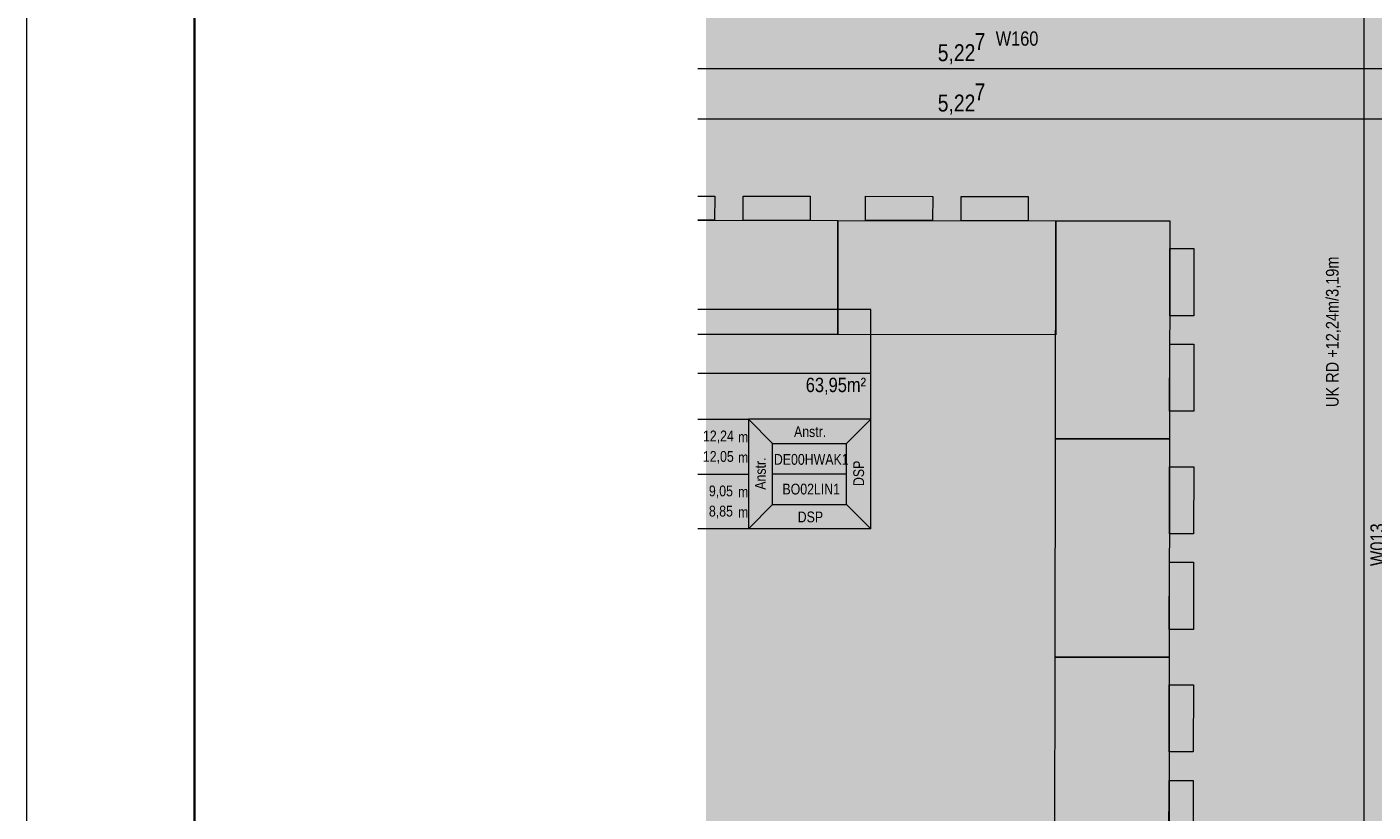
# Model space of a CAD drawing. Extents: x -620 to 300, y 62 to 1112.
# Tile 9 of 88: x -620 to -459, y 448 to 541. Entities that reach past the tile are written whole.
import ezdxf
from ezdxf.lldxf.tags import DXFTag

# ---------------------------------------------------------------- set-up
doc = ezdxf.new("R2010")
doc.units = 0
doc.layers.get('0').update_dxf_attribs({"lineweight": 13})
for name, color, linetype, lineweight, true_color in [('00_Beschriftung UZ', 3, 'Continuous', 13, 0x00ff00), ('30 -35 Decken- 1 Konstruktion-Träger- Stahlbeton', 7, 'grob-A06G9RP38I', 13, 0x33aa00), ('60- 61 allgemeine Ausstattung- 1 Möbel', 7, 'Continuous', 9, 0x00cccc), ('70 -75 Raumstempel- 1 Raumstempel', 1, 'Continuous', 50, 0xff0000), ('70 -76 Bemaßung- 2 Allgemein', 9, 'Continuous', 5, 0x808080), ('iwb_Layout BA_Markierung', 7, 'Continuous', 9, 0xbadcdc), ('iwb_Schraffur_Unterzug', 7, 'Continuous', 5, 0xffffcc)]:
    doc.layers.add(name, color=color, linetype=linetype, lineweight=lineweight, true_color=true_color)
doc.layers.add('70 -75 Raumstempel- 3 Wandstempel', color=7, linetype='Continuous', lineweight=50)
doc.layers.add('iwb_Plankopf Rahmen', color=7, linetype='Continuous', lineweight=35)
doc.styles.get("Standard").update_dxf_attribs({"font": 'ARIALN.TTF'})
tags = doc.linetypes.add('grob-A06G9RP38I', pattern=[14, 3, -8, 3]).pattern_tags.tags
tags[8:9] = [DXFTag(74, 4), DXFTag(75, 0), DXFTag(340, '0'), DXFTag(46, 0.0), DXFTag(50, 0.0), DXFTag(44, 0.0), DXFTag(45, 0.0)]
tags[6:7] = [DXFTag(74, 4), DXFTag(75, 0), DXFTag(340, '0'), DXFTag(46, 0.0), DXFTag(50, 0.0), DXFTag(44, 0.0), DXFTag(45, 0.0)]
tags[4:5] = [DXFTag(74, 4), DXFTag(75, 0), DXFTag(340, '0'), DXFTag(46, 0.0), DXFTag(50, 0.0), DXFTag(44, 0.0), DXFTag(45, 0.0)]

# ---------------------------------------------------------------- blocks, each defined once
blk = doc.blocks.new('Polygon-A06G9ROV8I')
at = {"color": 0, "linetype": 'ByBlock', "lineweight": -2, "ltscale": 0.13}
blk.add_solid([(-459.48, 86.61), (-538.63, 86.4), (-459.32, 1083.81), (-538.63, 1083.81)], dxfattribs=at)
blk = doc.blocks.new('Referenz-A06G9RP68I')
at = {"layer": '00_Beschriftung UZ', "color": 0, "lineweight": -2}
for points in [[(-462.82, 491.4), (-460.15, 492.73), (-462.82, 494.07)], [(-457.48, 491.4), (-460.15, 492.73), (-457.48, 494.07)]]:
    blk.add_solid(points, dxfattribs=at)
at = {"layer": '30 -35 Decken- 1 Konstruktion-Träger- Stahlbeton', "color": 0, "lineweight": -2}
blk.add_line((-460.15, 388.63), (-460.15, 605.63), dxfattribs=at)
at = {"layer": '60- 61 allgemeine Ausstattung- 1 Möbel', "color": 0, "linetype": 'Continuous', "lineweight": -2, "ltscale": 0.13}
for p, q in [((-539.61, 520.98), (-537.61, 520.97)), ((-537.61, 520.97), (-537.62, 518.09)), ((-534.23, 518.09), (-534.22, 520.97)), ((-534.22, 520.97), (-526.22, 520.96)), ((-526.22, 520.96), (-526.23, 518.08)), ((-519.62, 518.07), (-519.61, 520.95)), ((-519.61, 520.95), (-511.61, 520.94)), ((-511.61, 520.94), (-511.62, 518.06)), ((-508.23, 518.05), (-508.22, 520.93)), ((-508.22, 520.93), (-500.22, 520.92)), ((-500.22, 520.92), (-500.23, 518.04)), ((-539.61, 518.09), (-522.92, 518.07)), ((-537.62, 518.09), (-539.61, 518.09)), ((-526.23, 518.08), (-534.23, 518.09)), ((-522.92, 518.07), (-522.94, 504.47)), ((-522.94, 504.47), (-522.92, 518.07)), ((-522.92, 518.07), (-496.92, 518.03)), ((-511.62, 518.06), (-519.62, 518.07)), ((-500.23, 518.04), (-508.23, 518.05)), ((-496.96, 492.03), (-496.92, 518.03)), ((-496.92, 518.03), (-496.94, 504.43)), ((-496.92, 518.03), (-483.32, 518.02)), ((-483.32, 518.02), (-483.36, 492.02)), ((-483.34, 506.71), (-483.33, 514.71)), ((-483.33, 514.71), (-480.45, 514.71)), ((-480.45, 514.71), (-480.46, 506.71)), ((-480.46, 506.71), (-483.34, 506.71)), ((-522.94, 504.47), (-539.61, 504.49)), ((-496.94, 504.43), (-522.94, 504.47)), ((-483.35, 495.32), (-483.34, 503.32)), ((-483.34, 503.32), (-480.46, 503.32)), ((-480.46, 503.32), (-480.47, 495.32)), ((-480.47, 495.32), (-483.35, 495.32)), ((-496.99, 466.03), (-496.96, 492.03)), ((-483.36, 492.02), (-496.96, 492.03)), ((-496.96, 492.03), (-483.36, 492.02)), ((-483.36, 492.02), (-483.39, 466.02)), ((-483.37, 480.71), (-483.36, 488.71)), ((-483.36, 488.71), (-480.48, 488.71)), ((-480.48, 488.71), (-480.49, 480.71)), ((-480.49, 480.71), (-483.37, 480.71)), ((-483.39, 469.32), (-483.38, 477.32)), ((-483.38, 477.32), (-480.5, 477.32)), ((-480.5, 477.32), (-480.51, 469.32)), ((-480.51, 469.32), (-483.39, 469.32)), ((-497.03, 440.03), (-496.99, 466.03)), ((-496.99, 466.03), (-483.39, 466.02)), ((-483.39, 466.02), (-496.99, 466.03)), ((-483.39, 466.02), (-483.43, 440.02)), ((-483.41, 454.71), (-483.4, 462.71)), ((-483.4, 462.71), (-480.52, 462.71)), ((-480.52, 462.71), (-480.53, 454.71)), ((-480.53, 454.71), (-483.41, 454.71)), ((-483.43, 443.32), (-483.41, 451.32)), ((-483.41, 451.32), (-480.53, 451.32)), ((-480.53, 451.32), (-480.55, 443.32))]:
    blk.add_line(p, q, dxfattribs=at)
at = {"layer": '70 -75 Raumstempel- 1 Raumstempel', "color": 0, "lineweight": -2}
for p, q in [((-518.99, 507.44), (-539.61, 507.44)), ((-518.99, 481.3), (-518.99, 507.44)), ((-518.99, 499.84), (-539.61, 499.84)), ((-539.61, 494.37), (-533.59, 494.37)), ((-530.71, 491.47), (-533.59, 494.37)), ((-518.99, 494.37), (-533.59, 494.37)), ((-533.59, 494.37), (-533.59, 481.3)), ((-521.88, 491.47), (-518.99, 494.37)), ((-530.71, 484.19), (-530.71, 491.47)), ((-530.71, 491.47), (-521.88, 491.47)), ((-521.88, 484.19), (-521.88, 491.47)), ((-539.61, 487.83), (-533.59, 487.83)), ((-521.88, 487.83), (-530.71, 487.83)), ((-530.71, 484.19), (-533.59, 481.3)), ((-530.71, 484.19), (-521.88, 484.19)), ((-521.88, 484.19), (-518.99, 481.3)), ((-518.99, 481.3), (-539.61, 481.3))]:
    blk.add_line(p, q, dxfattribs=at)
at = {"layer": '70 -76 Bemaßung- 2 Allgemein', "color": 0, "linetype": 'Continuous', "lineweight": -2, "ltscale": 0.13}
for p, q in [((-457.07, 536.13), (-539.61, 536.13)), ((-457.07, 530.13), (-539.61, 530.13))]:
    blk.add_line(p, q, dxfattribs=at)
at = {"layer": '00_Beschriftung UZ', "color": 0, "linetype": 'ByBlock', "lineweight": -2, "ltscale": 0.13, "insert": (-464.7, 495.83), "char_height": 1.5103, "attachment_point": 1, "rotation": 90}
blk.add_mtext('{\\fArial Narrow;UK RD +12,24m/3,19m}', dxfattribs=at)
at = {"layer": '70 -75 Raumstempel- 1 Raumstempel', "color": 0, "linetype": 'Continuous', "lineweight": -2, "ltscale": 0.13, "attachment_point": 1}
for s, insert, char_height, rotation in [('{\\fArial Narrow;63,95m²}', (-526.75, 499.32), 1.7117, 0), ('{\\fArial Narrow;12,24}', (-539.01, 493.02), 1.2838, 0), ('{\\fArial Narrow;Anstr.}', (-528.15, 493.54), 1.2838, 0), ('{\\fArial Narrow;m}', (-534.83, 492.89), 1.2838, 0), ('{\\fArial Narrow;12,05}', (-539.02, 490.58), 1.2838, 0), ('{\\fArial Narrow;m}', (-534.83, 490.46), 1.2838, 0), ('{\\fArial Narrow;Anstr.}', (-532.8, 485.97), 1.2838, 90), ('{\\fArial Narrow;DE00HWAK1}', (-530.55, 490.23), 1.2838, 0), ('{\\fArial Narrow;DSP}', (-521.08, 486.41), 1.2838, 90), ('{\\fArial Narrow;BO02LIN1}', (-529.53, 486.69), 1.2838, 0), ('{\\fArial Narrow;9,05}', (-538.3, 486.47), 1.2838, 0), ('{\\fArial Narrow;m}', (-534.83, 486.35), 1.2838, 0), ('{\\fArial Narrow;8,85}', (-538.3, 484.06), 1.2838, 0), ('{\\fArial Narrow;m}', (-534.83, 483.93), 1.2838, 0), ('{\\fArial Narrow;DSP}', (-527.71, 483.37), 1.2838, 0)]:
    blk.add_mtext(s, dxfattribs=dict(at, insert=insert, char_height=char_height, rotation=rotation))
at = {"layer": '70 -75 Raumstempel- 3 Wandstempel', "color": 0, "linetype": 'ByBlock', "lineweight": -2, "ltscale": 0.13, "insert": (-504.09, 540.6), "char_height": 1.7, "attachment_point": 1}
blk.add_mtext('{\\fArial Narrow;W160}', dxfattribs=at)
at = {"layer": '70 -75 Raumstempel- 3 Wandstempel', "color": 0, "linetype": 'ByBlock', "lineweight": -2, "ltscale": 0.13, "insert": (-459.4, 476.87), "char_height": 1.7, "attachment_point": 1, "rotation": 90}
blk.add_mtext('{\\fArial Narrow;W013}', dxfattribs=at)
at = {"layer": '70 -76 Bemaßung- 2 Allgemein', "color": 0, "linetype": 'Continuous', "lineweight": -2, "ltscale": 0.13, "char_height": 2.0138, "attachment_point": 1}
for s, insert in [('{\\fArial Narrow;7}', (-506.61, 540.41)), ('{\\fArial Narrow;5,22}', (-511.01, 539.07)), ('{\\fArial Narrow;5,22}', (-511.01, 533.07)), ('{\\fArial Narrow;7}', (-506.61, 534.41))]:
    blk.add_mtext(s, dxfattribs=dict(at, insert=insert))
blk = doc.blocks.new('Referenz-A06G9RP88I')
at = {"layer": 'iwb_Schraffur_Unterzug', "linetype": 'Continuous', "ltscale": 0.13}
blk.add_solid([(-460.18, 388.61), (-460.18, 605.61), (-452.18, 388.61), (-452.18, 605.61)], dxfattribs=at)

msp = doc.modelspace()

# ---------------------------------------------------------------- linework, layer by layer
at = {"layer": 'iwb_Plankopf Rahmen', "color": 8, "lineweight": 13, "ltscale": 0.13, "true_color": 0x808080}
msp.add_lwpolyline([(300.35, 62.43), (-619.65, 62.43), (-619.65, 1112.43), (300.35, 1112.43), (300.35, 62.43)], close=True, dxfattribs=at)
at = {"layer": 'iwb_Plankopf Rahmen', "ltscale": 0.35}
msp.add_lwpolyline([(-599.65, 67.43), (-599.65, 1107.43), (295.35, 1107.43), (295.35, 67.43), (-599.65, 67.43)], close=True, dxfattribs=at)

# ---------------------------------------------------------------- block references
at = {"color": 8, "lineweight": 13, "ltscale": 0.13, "true_color": 0x808080}
msp.add_blockref('Referenz-A06G9RP68I', (0, 0), dxfattribs=at)
at = {"color": 8, "lineweight": 25, "ltscale": 0.25, "true_color": 0x808080}
msp.add_blockref('Referenz-A06G9RP88I', (0, 0), dxfattribs=at)
at = {"layer": 'iwb_Layout BA_Markierung', "ltscale": 0.13}
msp.add_blockref('Polygon-A06G9ROV8I', (0, 0), dxfattribs=at)

doc.saveas('drawing.dxf')
